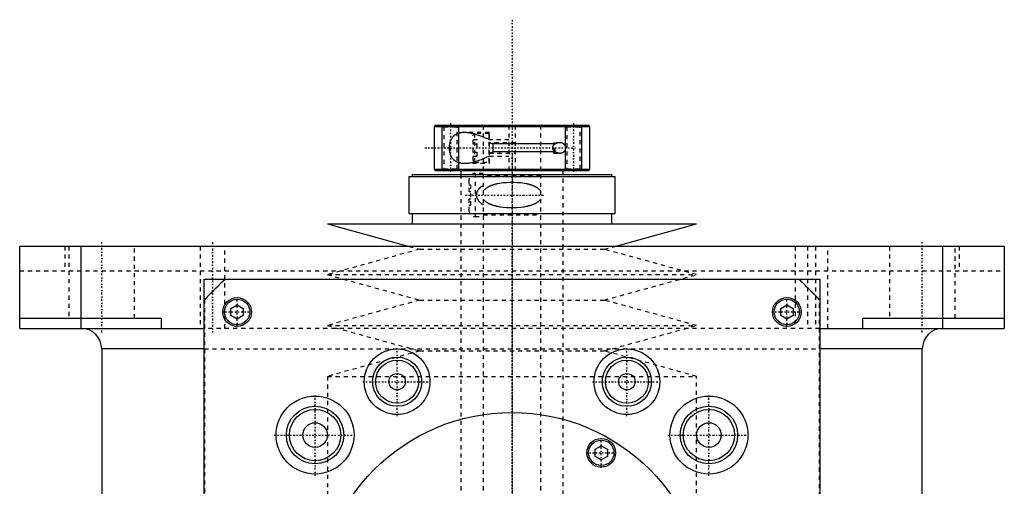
# Model space of a CAD drawing. Extents: x -120 to 120, y -123 to 443.
# Tile 9 of 9: x -120 to 120, y 330 to 443. Entities that reach past the tile are written whole.
import ezdxf

# ---------------------------------------------------------------- set-up
doc = ezdxf.new("R2010")
doc.units = 0
doc.linetypes.add('CENTER', pattern=[1.5, 0.45, -0.5, 0.05, -0.5])
doc.linetypes.add('DASHED', pattern=[2, 1, -1])
for name, color, linetype in [('AM_0', 7, 'CONTINUOUS'), ('AM_10', 7, 'CONTINUOUS'), ('AM_3', 7, 'DASHED'), ('AM_7', 7, 'CENTER')]:
    doc.layers.add(name, color=color, linetype=linetype)

msp = doc.modelspace()

# ---------------------------------------------------------------- linework, layer by layer
at = {"layer": 'AM_0', "color": 7, "linetype": 'CONTINUOUS'}
for p, q in [((-18.7, 417.5), (-19, 417.2)), ((-19, 417.2), (-19, 406.8)), ((-19, 417.2), (19, 417.2)), ((-18.7, 417.5), (18.7, 417.5)), ((19, 417.2), (18.7, 417.5)), ((19, 406.8), (19, 417.2)), ((-19, 406.8), (-18.7, 406.5)), ((-19, 406.8), (19, 406.8)), ((-18.7, 406.5), (18.7, 406.5)), ((-12.5, 406.5), (-12.5, 405.5)), ((12.5, 405.5), (12.5, 406.5)), ((18.7, 406.5), (19, 406.8)), ((-25.15, 405), (-25.15, 396)), ((-25.15, 405), (25.15, 405)), ((-24.35, 405.5), (-24.35, 405)), ((-24.35, 405.5), (24.35, 405.5)), ((24.35, 405), (24.35, 405.5)), ((25.15, 396), (25.15, 405)), ((-25.15, 396), (25.15, 396)), ((-24.35, 396), (-24.35, 393.5)), ((24.35, 393.5), (24.35, 396)), ((-45, 393.5), (-25.04, 388)), ((-45, 393.5), (45, 393.5)), ((25.04, 388), (45, 393.5)), ((-120, 368), (-120, 388)), ((120, 388), (-120, 388)), ((-105, 368), (-105, 388)), ((105, 368), (105, 388)), ((120, 388), (120, 368)), ((-70, 380), (-75, 375)), ((-75, 380), (75, 380)), ((-75, 68), (-75, 380)), ((75, 375), (70, 380)), ((75, 380), (75, 68)), ((-68.5, 372.87), (-67, 373.73)), ((-68.5, 371.13), (-68.5, 372.87)), ((-67, 373.73), (-65.5, 372.87)), ((-65.5, 372.87), (-65.5, 371.13)), ((65.5, 372.87), (67, 373.73)), ((65.5, 371.13), (65.5, 372.87)), ((67, 373.73), (68.5, 372.87)), ((68.5, 372.87), (68.5, 371.13)), ((-120, 370.5), (-85.5, 370.5)), ((-85.5, 370.5), (-85.5, 368)), ((-67, 370.27), (-68.5, 371.13)), ((-65.5, 371.13), (-67, 370.27)), ((67, 370.27), (65.5, 371.13)), ((68.5, 371.13), (67, 370.27)), ((85.5, 370.5), (120, 370.5)), ((85.5, 368), (85.5, 370.5)), ((-120, 368), (-75, 368)), ((74.98, 368), (120, 368)), ((-100, 363), (-100, 25)), ((-75, 363), (-100, 363)), ((100, 363), (75, 363)), ((100, 25), (100, 363)), ((20.25, 338.54), (21.75, 339.4)), ((20.25, 336.81), (20.25, 338.54)), ((21.75, 339.4), (23.25, 338.54)), ((23.25, 338.54), (23.25, 336.81)), ((21.75, 335.94), (20.25, 336.81)), ((23.25, 336.81), (21.75, 335.94))]:
    msp.add_line(p, q, dxfattribs=at)
for centre, radius in [((-67, 372), 3.5), ((-67, 372), 3.1), ((67, 372), 3.5), ((67, 372), 3.1), ((-28, 355), 8), ((28, 355), 8), ((-28, 355), 6), ((-28, 355), 5.25), ((28, 355), 6), ((28, 355), 5.25), ((-28, 355), 2), ((28, 355), 2), ((-48, 342), 9.5), ((48, 342), 9.5), ((-48, 342), 7), ((-48, 342), 6.25), ((48, 342), 7), ((48, 342), 6.25), ((0, 300), 47.5), ((-48, 342), 3), ((48, 342), 3), ((21.75, 337.67), 3.5), ((21.75, 337.67), 3.1)]:
    msp.add_circle(centre, radius, dxfattribs=at)
for centre, start, end in [((-105, 363), 0, 90), ((105, 363), 90, 180)]:
    msp.add_arc(centre, 5, start, end, dxfattribs=at)
at = {"layer": 'AM_10', "color": 7, "linetype": 'CONTINUOUS'}
for p, q in [((-17, 406.5), (-17, 417.5)), ((-13, 406.5), (-13, 417.5)), ((13, 406.5), (13, 417.5)), ((17, 406.5), (17, 417.5)), ((-5.5, 413.25), (-4.65, 412.97)), ((-4.65, 413.25), (-4.65, 410.75)), ((10.5, 412.97), (-4.65, 412.97)), ((-5.5, 410.75), (-4.65, 411.03)), ((10.5, 411.03), (-4.65, 411.03))]:
    msp.add_line(p, q, dxfattribs=at)
at = {"layer": 'AM_3', "color": 6, "linetype": 'DASHED'}
for p, q in [((-17, 417.5), (-16.62, 417.12)), ((-16.62, 417.12), (-16.62, 406.88)), ((-16.62, 417.12), (-13.38, 417.12)), ((-13.38, 417.12), (-13, 417.5)), ((-13.38, 406.88), (-13.38, 417.12)), ((-5.5, 415.75), (-11.66, 415.75)), ((-9.1, 415.5), (-9.5, 415.1)), ((-5.6, 415.5), (-9.1, 415.5)), ((-9.1, 408.5), (-9.1, 415.5)), ((-7, 417.5), (-7, -97.5)), ((-5.6, 408.5), (-5.6, 415.5)), ((-5.5, 408.25), (-5.5, 415.75)), ((-0.75, 417.5), (-0.75, 406.5)), ((0.75, 417.5), (0.75, 406.5)), ((7, -97.5), (7, 417.5)), ((13, 417.5), (13.38, 417.12)), ((13.38, 417.12), (13.38, 406.88)), ((13.38, 417.12), (16.62, 417.12)), ((16.62, 417.12), (17, 417.5)), ((16.62, 406.88), (16.62, 417.12)), ((-9.5, 408.9), (-9.5, 415.1)), ((-9.5, 414.02), (-8.5, 414.02)), ((-9.5, 413.01), (-8.5, 413.01)), ((-8.5, 409.98), (-8.5, 414.02)), ((-0.75, 414), (-5.5, 414)), ((0.75, 413.25), (-5.5, 413.25)), ((11.66, 413.25), (10.22, 413.25)), ((10.5, 412.97), (10.22, 413.25)), ((10.22, 410.75), (10.22, 413.25)), ((10.5, 411.03), (10.5, 412.97)), ((-9.5, 410.99), (-8.5, 410.99)), ((-5.5, 410.75), (0.75, 410.75)), ((10.22, 410.75), (10.5, 411.03)), ((10.22, 410.75), (11.66, 410.75)), ((-11.66, 408.25), (-5.5, 408.25)), ((-9.5, 409.98), (-8.5, 409.98)), ((-9.5, 408.9), (-9.1, 408.5)), ((-9.1, 408.5), (-5.6, 408.5)), ((-5.5, 410), (-0.75, 410)), ((-16.62, 406.88), (-17, 406.5)), ((-16.62, 406.88), (-13.38, 406.88)), ((-13, 406.5), (-13.38, 406.88)), ((-7, 405.75), (-9, 405.75)), ((-9, 405.75), (-9, 395.25)), ((13.38, 406.88), (13, 406.5)), ((13.38, 406.88), (16.62, 406.88)), ((17, 406.5), (16.62, 406.88)), ((-12.5, 405.5), (-12.5, -56.5)), ((-10.5, 404.25), (-10.5, 401.4)), ((7, 405.3), (-7, 405.3)), ((12.5, -56.5), (12.5, 405.5)), ((-10.5, 403), (-10, 403)), ((-10.5, 401.4), (-10, 401.4)), ((-10, 398), (-10, 403)), ((-10.5, 399.6), (-10.5, 396.75)), ((-10.5, 399.6), (-10, 399.6)), ((-10.5, 398), (-10, 398)), ((-9, 395.25), (-7, 395.25)), ((-7, 395.7), (7, 395.7)), ((-108.97, 388), (-108.97, 382)), ((-108, 388), (-108, 370.5)), ((-92, 370.5), (-92, 388)), ((-76, 388), (-76, 368)), ((-70, 368), (-70, 388)), ((-22.5, 387.3), (-45, 381.1)), ((-25.04, 388), (-22.5, 387.3)), ((-22.5, 387.3), (22.5, 387.3)), ((22.5, 387.3), (25.04, 388)), ((45, 381.1), (22.5, 387.3)), ((69, 388), (69, 368)), ((72, 388), (72, 368)), ((74, 388), (74, 368)), ((77, 368), (77, 388)), ((92, 388), (92, 370.5)), ((108, 370.5), (108, 388)), ((108.97, 388), (108.97, 382)), ((-120, 382), (120, 382)), ((-69.95, 379.95), (-74.95, 374.95)), ((69.95, 379.95), (-69.95, 379.95)), ((-45, 381.1), (-22.5, 374.9)), ((-45, 381.1), (45, 381.1)), ((22.5, 374.9), (45, 381.1)), ((74.95, 374.95), (69.95, 379.95)), ((-74.95, 374.95), (-74.95, 69.05)), ((-22.5, 374.9), (-45, 368.7)), ((-22.5, 374.9), (22.5, 374.9)), ((45, 368.7), (22.5, 374.9)), ((74.95, 69.05), (74.95, 374.95)), ((75, 368), (-75, 368)), ((-45, 368.7), (-22.5, 362.5)), ((-45, 368.7), (45, 368.7)), ((22.5, 362.5), (45, 368.7)), ((75.04, 368), (85.5, 368)), ((-75, 363), (75, 363)), ((-22.5, 362.5), (-45, 356.3)), ((-22.5, 362.5), (22.5, 362.5)), ((45, 356.3), (22.5, 362.5)), ((-45, 356.3), (-45, 308.8)), ((-45, 356.3), (45, 356.3)), ((45, 307.8), (45, 356.3))]:
    msp.add_line(p, q, dxfattribs=at)
for points in [[(-11.66, 415.75, 0), (-11.71, 415.75, 0), (-11.81, 415.75, 0), (-11.92, 415.74, 0), (-11.97, 415.74, 0), (-12.02, 415.74, 0), (-12.12, 415.73, 0), (-12.21, 415.72, 0), (-12.31, 415.71, 0), (-12.41, 415.7, 0), (-12.5, 415.69, 0), (-12.55, 415.68, 0), (-12.6, 415.67, 0), (-12.7, 415.65, 0), (-12.79, 415.63, 0), (-12.89, 415.6, 0), (-12.98, 415.58, 0), (-13.08, 415.55, 0), (-13.13, 415.53, 0), (-13.17, 415.51, 0), (-13.27, 415.48, 0), (-13.36, 415.44, 0), (-13.41, 415.42, 0), (-13.45, 415.4, 0), (-13.54, 415.35, 0), (-13.63, 415.31, 0), (-13.68, 415.28, 0), (-13.72, 415.26, 0), (-13.81, 415.2, 0), (-13.89, 415.15, 0), (-13.98, 415.09, 0), (-14.06, 415.02, 0), (-14.14, 414.96, 0), (-14.18, 414.92, 0), (-14.22, 414.89, 0), (-14.29, 414.81, 0), (-14.36, 414.74, 0), (-14.43, 414.66, 0), (-14.5, 414.58, 0), (-14.57, 414.5, 0), (-14.6, 414.45, 0), (-14.63, 414.41, 0), (-14.69, 414.32, 0), (-14.74, 414.23, 0), (-14.8, 414.13, 0), (-14.85, 414.03, 0), (-14.9, 413.93, 0), (-14.93, 413.88, 0), (-14.95, 413.82, 0), (-15, 413.71, 0), (-15.04, 413.59, 0), (-15.08, 413.48, 0), (-15.12, 413.36, 0), (-15.16, 413.23, 0), (-15.17, 413.17, 0), (-15.19, 413.11, 0), (-15.22, 412.98, 0), (-15.24, 412.85, 0), (-15.26, 412.72, 0), (-15.28, 412.59, 0), (-15.29, 412.46, 0), (-15.3, 412.39, 0), (-15.3, 412.32, 0), (-15.31, 412.19, 0), (-15.31, 412.06, 0), (-15.31, 412, 0), (-15.31, 411.94, 0), (-15.31, 411.81, 0), (-15.3, 411.68, 0), (-15.3, 411.61, 0), (-15.29, 411.54, 0), (-15.28, 411.41, 0), (-15.26, 411.28, 0), (-15.24, 411.15, 0), (-15.22, 411.02, 0), (-15.19, 410.89, 0), (-15.17, 410.83, 0), (-15.16, 410.77, 0), (-15.12, 410.64, 0), (-15.08, 410.52, 0), (-15.04, 410.41, 0), (-15, 410.29, 0), (-14.95, 410.18, 0), (-14.93, 410.12, 0), (-14.9, 410.07, 0), (-14.85, 409.97, 0), (-14.8, 409.87, 0), (-14.74, 409.77, 0), (-14.69, 409.68, 0), (-14.63, 409.59, 0), (-14.6, 409.55, 0), (-14.57, 409.5, 0), (-14.5, 409.42, 0), (-14.43, 409.34, 0), (-14.36, 409.26, 0), (-14.29, 409.19, 0), (-14.22, 409.11, 0), (-14.18, 409.08, 0), (-14.14, 409.04, 0), (-14.06, 408.98, 0), (-13.98, 408.91, 0), (-13.89, 408.85, 0), (-13.81, 408.8, 0), (-13.72, 408.74, 0), (-13.68, 408.72, 0), (-13.63, 408.69, 0), (-13.54, 408.65, 0), (-13.45, 408.6, 0), (-13.41, 408.58, 0), (-13.36, 408.56, 0), (-13.27, 408.52, 0), (-13.17, 408.49, 0), (-13.13, 408.47, 0), (-13.08, 408.45, 0), (-12.98, 408.42, 0), (-12.89, 408.4, 0), (-12.79, 408.37, 0), (-12.7, 408.35, 0), (-12.6, 408.33, 0), (-12.55, 408.32, 0), (-12.5, 408.31, 0), (-12.41, 408.3, 0), (-12.31, 408.29, 0), (-12.21, 408.28, 0), (-12.12, 408.27, 0), (-12.02, 408.26, 0), (-11.97, 408.26, 0), (-11.92, 408.26, 0), (-11.81, 408.25, 0), (-11.71, 408.25, 0), (-11.66, 408.25, 0)], [(-9.22, 415.39, 0), (-9.29, 415.4, 0), (-9.43, 415.44, 0), (-9.57, 415.47, 0), (-9.64, 415.49, 0), (-9.71, 415.51, 0), (-9.85, 415.54, 0), (-9.99, 415.57, 0), (-10.13, 415.59, 0), (-10.27, 415.62, 0), (-10.41, 415.64, 0), (-10.48, 415.65, 0), (-10.54, 415.66, 0), (-10.68, 415.68, 0), (-10.81, 415.7, 0), (-10.95, 415.71, 0), (-11.08, 415.72, 0), (-11.21, 415.73, 0), (-11.28, 415.74, 0), (-11.34, 415.74, 0), (-11.47, 415.75, 0), (-11.6, 415.75, 0), (-11.66, 415.75, 0)], [(-7, 414.64, 0), (-7.37, 414.78, 0), (-8.12, 415.05, 0), (-8.85, 415.28, 0), (-9.22, 415.39, 0)], [(-5.5, 413.98, 0), (-5.75, 414.1, 0), (-6.24, 414.32, 0), (-6.75, 414.54, 0), (-7, 414.64, 0)], [(11.66, 413.25, 0), (11.62, 413.25, 0), (11.54, 413.25, 0), (11.46, 413.24, 0), (11.42, 413.24, 0), (11.38, 413.23, 0), (11.3, 413.22, 0), (11.21, 413.2, 0), (11.13, 413.18, 0), (11.04, 413.16, 0), (10.96, 413.14, 0), (10.92, 413.12, 0), (10.88, 413.11, 0), (10.79, 413.08, 0), (10.71, 413.04, 0), (10.63, 413, 0), (10.55, 412.96, 0), (10.47, 412.91, 0), (10.44, 412.89, 0), (10.4, 412.87, 0), (10.33, 412.81, 0), (10.26, 412.76, 0), (10.22, 412.73, 0)], [(11.66, 410.75, 0), (11.68, 410.75, 0), (11.72, 410.75, 0), (11.75, 410.75, 0), (11.77, 410.75, 0), (11.79, 410.75, 0), (11.82, 410.76, 0), (11.86, 410.76, 0), (11.9, 410.76, 0), (11.93, 410.77, 0), (11.97, 410.77, 0), (11.99, 410.78, 0), (12.01, 410.78, 0), (12.04, 410.79, 0), (12.08, 410.8, 0), (12.12, 410.8, 0), (12.15, 410.81, 0), (12.19, 410.82, 0), (12.21, 410.83, 0), (12.22, 410.84, 0), (12.26, 410.85, 0), (12.3, 410.86, 0), (12.31, 410.87, 0), (12.33, 410.87, 0), (12.36, 410.89, 0), (12.4, 410.91, 0), (12.42, 410.91, 0), (12.43, 410.92, 0), (12.47, 410.94, 0), (12.5, 410.96, 0), (12.53, 410.98, 0), (12.56, 411, 0), (12.59, 411.02, 0), (12.61, 411.03, 0), (12.62, 411.04, 0), (12.65, 411.06, 0), (12.68, 411.09, 0), (12.71, 411.11, 0), (12.74, 411.14, 0), (12.77, 411.16, 0), (12.78, 411.18, 0), (12.79, 411.19, 0), (12.82, 411.22, 0), (12.85, 411.25, 0), (12.87, 411.28, 0), (12.89, 411.31, 0), (12.92, 411.35, 0), (12.93, 411.37, 0), (12.94, 411.38, 0), (12.96, 411.42, 0), (12.98, 411.46, 0), (13, 411.5, 0), (13.02, 411.54, 0), (13.04, 411.58, 0), (13.04, 411.6, 0), (13.05, 411.62, 0), (13.06, 411.67, 0), (13.08, 411.71, 0), (13.09, 411.75, 0), (13.1, 411.8, 0), (13.1, 411.84, 0), (13.1, 411.86, 0), (13.11, 411.89, 0), (13.11, 411.93, 0), (13.11, 411.98, 0), (13.11, 412, 0), (13.11, 412.02, 0), (13.11, 412.07, 0), (13.11, 412.11, 0), (13.1, 412.14, 0), (13.1, 412.16, 0), (13.1, 412.2, 0), (13.09, 412.25, 0), (13.08, 412.29, 0), (13.06, 412.33, 0), (13.05, 412.38, 0), (13.04, 412.4, 0), (13.04, 412.42, 0), (13.02, 412.46, 0), (13, 412.5, 0), (12.98, 412.54, 0), (12.96, 412.58, 0), (12.94, 412.62, 0), (12.93, 412.63, 0), (12.92, 412.65, 0), (12.89, 412.69, 0), (12.87, 412.72, 0), (12.85, 412.75, 0), (12.82, 412.78, 0), (12.79, 412.81, 0), (12.78, 412.82, 0), (12.77, 412.84, 0), (12.74, 412.86, 0), (12.71, 412.89, 0), (12.68, 412.91, 0), (12.65, 412.94, 0), (12.62, 412.96, 0), (12.61, 412.97, 0), (12.59, 412.98, 0), (12.56, 413, 0), (12.53, 413.02, 0), (12.5, 413.04, 0), (12.47, 413.06, 0), (12.43, 413.08, 0), (12.42, 413.09, 0), (12.4, 413.09, 0), (12.36, 413.11, 0), (12.33, 413.13, 0), (12.31, 413.13, 0), (12.3, 413.14, 0), (12.26, 413.15, 0), (12.22, 413.16, 0), (12.21, 413.17, 0), (12.19, 413.18, 0), (12.15, 413.19, 0), (12.12, 413.2, 0), (12.08, 413.2, 0), (12.04, 413.21, 0), (12.01, 413.22, 0), (11.99, 413.22, 0), (11.97, 413.23, 0), (11.93, 413.23, 0), (11.9, 413.24, 0), (11.86, 413.24, 0), (11.82, 413.24, 0), (11.79, 413.25, 0), (11.77, 413.25, 0), (11.75, 413.25, 0), (11.72, 413.25, 0), (11.68, 413.25, 0), (11.66, 413.25, 0)], [(10.22, 412.73, 0), (10.19, 412.7, 0), (10.13, 412.63, 0), (10.09, 412.59, 0), (10.08, 412.58, 0), (10.07, 412.57, 0), (10.06, 412.56, 0), (10.06, 412.56, 0), (10.05, 412.55, 0), (10.04, 412.53, 0), (10.04, 412.53, 0), (10.03, 412.52, 0), (10.02, 412.51, 0), (10.01, 412.5, 0), (10.01, 412.49, 0), (10, 412.48, 0), (9.99, 412.47, 0), (9.99, 412.46, 0), (9.98, 412.44, 0), (9.97, 412.43, 0), (9.96, 412.42, 0), (9.96, 412.41, 0), (9.95, 412.4, 0), (9.95, 412.39, 0), (9.94, 412.37, 0), (9.93, 412.36, 0), (9.93, 412.34, 0), (9.92, 412.33, 0), (9.92, 412.32, 0), (9.91, 412.32, 0), (9.91, 412.3, 0), (9.9, 412.29, 0), (9.89, 412.27, 0), (9.89, 412.26, 0), (9.88, 412.24, 0), (9.88, 412.23, 0), (9.88, 412.23, 0), (9.88, 412.21, 0), (9.87, 412.2, 0), (9.87, 412.18, 0), (9.86, 412.17, 0), (9.86, 412.15, 0), (9.86, 412.14, 0), (9.86, 412.13, 0), (9.86, 412.12, 0), (9.85, 412.1, 0), (9.85, 412.09, 0), (9.85, 412.07, 0), (9.85, 412.06, 0), (9.85, 412.05, 0), (9.85, 412.04, 0), (9.85, 412.02, 0), (9.85, 412.01, 0), (9.85, 412, 0), (9.85, 411.99, 0), (9.85, 411.98, 0), (9.85, 411.96, 0), (9.85, 411.95, 0), (9.85, 411.94, 0), (9.85, 411.93, 0), (9.85, 411.91, 0), (9.85, 411.9, 0), (9.86, 411.88, 0), (9.86, 411.87, 0), (9.86, 411.86, 0), (9.86, 411.85, 0), (9.86, 411.83, 0), (9.87, 411.82, 0), (9.87, 411.8, 0), (9.88, 411.79, 0), (9.88, 411.77, 0), (9.88, 411.77, 0), (9.88, 411.76, 0), (9.89, 411.74, 0), (9.89, 411.73, 0), (9.9, 411.71, 0), (9.91, 411.7, 0), (9.91, 411.68, 0), (9.92, 411.68, 0), (9.92, 411.67, 0), (9.93, 411.66, 0), (9.93, 411.64, 0), (9.94, 411.63, 0), (9.95, 411.61, 0), (9.95, 411.6, 0), (9.96, 411.59, 0), (9.96, 411.58, 0), (9.97, 411.57, 0), (9.98, 411.56, 0), (9.99, 411.54, 0), (9.99, 411.53, 0), (10, 411.52, 0), (10.01, 411.51, 0), (10.01, 411.5, 0), (10.02, 411.49, 0), (10.03, 411.48, 0), (10.04, 411.47, 0), (10.04, 411.47, 0), (10.05, 411.45, 0), (10.06, 411.44, 0), (10.06, 411.44, 0), (10.07, 411.43, 0), (10.08, 411.42, 0), (10.09, 411.41, 0), (10.13, 411.37, 0), (10.19, 411.3, 0), (10.22, 411.27, 0)], [(10.22, 411.27, 0), (10.27, 411.23, 0), (10.36, 411.16, 0), (10.45, 411.1, 0), (10.5, 411.07, 0)], [(10.5, 411.07, 0), (10.53, 411.05, 0), (10.59, 411.02, 0), (10.65, 410.99, 0), (10.69, 410.97, 0), (10.72, 410.96, 0), (10.78, 410.93, 0), (10.85, 410.9, 0), (10.91, 410.88, 0), (10.98, 410.86, 0), (11.05, 410.84, 0), (11.08, 410.83, 0), (11.11, 410.82, 0), (11.18, 410.8, 0), (11.24, 410.79, 0), (11.31, 410.78, 0), (11.38, 410.77, 0), (11.44, 410.76, 0), (11.47, 410.76, 0), (11.51, 410.76, 0), (11.57, 410.75, 0), (11.63, 410.75, 0), (11.66, 410.75, 0)], [(-11.66, 408.25, 0), (-11.51, 408.25, 0), (-11.19, 408.27, 0), (-10.87, 408.3, 0), (-10.71, 408.31, 0), (-10.55, 408.34, 0), (-10.21, 408.39, 0), (-9.88, 408.46, 0), (-9.54, 408.53, 0), (-9.19, 408.62, 0), (-8.84, 408.72, 0), (-8.67, 408.77, 0), (-8.49, 408.83, 0), (-8.14, 408.94, 0), (-7.79, 409.06, 0), (-7.43, 409.19, 0), (-7.08, 409.33, 0), (-6.72, 409.47, 0), (-6.55, 409.55, 0), (-6.37, 409.62, 0), (-6.02, 409.78, 0), (-5.67, 409.94, 0), (-5.5, 410.02, 0)], [(7, 401.5, 0), (6.96, 401.56, 0), (6.87, 401.67, 0), (6.77, 401.77, 0), (6.72, 401.82, 0), (6.68, 401.86, 0), (6.58, 401.95, 0), (6.47, 402.04, 0), (6.37, 402.12, 0), (6.26, 402.19, 0), (6.15, 402.26, 0), (6.1, 402.3, 0), (6.04, 402.33, 0), (5.93, 402.4, 0), (5.81, 402.46, 0), (5.69, 402.52, 0), (5.57, 402.58, 0), (5.45, 402.64, 0), (5.39, 402.66, 0), (5.33, 402.69, 0), (5.2, 402.74, 0), (5.08, 402.79, 0), (5.02, 402.81, 0), (4.95, 402.84, 0), (4.82, 402.88, 0), (4.69, 402.93, 0), (4.63, 402.95, 0), (4.56, 402.97, 0), (4.43, 403.01, 0), (4.3, 403.05, 0), (4.16, 403.08, 0), (4.02, 403.12, 0), (3.89, 403.15, 0), (3.82, 403.17, 0), (3.75, 403.18, 0), (3.61, 403.21, 0), (3.47, 403.24, 0), (2.98, 403.33, 0), (2.12, 403.45, 0), (1.26, 403.52, 0), (0.42, 403.55, 0), (0, 403.56, 0), (-0.42, 403.55, 0), (-1.26, 403.52, 0), (-2.12, 403.45, 0), (-2.98, 403.33, 0), (-3.47, 403.24, 0), (-3.61, 403.21, 0), (-3.75, 403.18, 0), (-3.82, 403.17, 0), (-3.89, 403.15, 0), (-4.02, 403.12, 0), (-4.16, 403.08, 0), (-4.3, 403.05, 0), (-4.43, 403.01, 0), (-4.56, 402.97, 0), (-4.63, 402.95, 0), (-4.69, 402.93, 0), (-4.82, 402.88, 0), (-4.95, 402.84, 0), (-5.02, 402.81, 0), (-5.08, 402.79, 0), (-5.2, 402.74, 0), (-5.33, 402.69, 0), (-5.39, 402.66, 0), (-5.45, 402.64, 0), (-5.57, 402.58, 0), (-5.69, 402.52, 0), (-5.81, 402.46, 0), (-5.93, 402.4, 0), (-6.04, 402.33, 0), (-6.1, 402.3, 0), (-6.15, 402.26, 0), (-6.26, 402.19, 0), (-6.37, 402.12, 0), (-6.47, 402.04, 0), (-6.58, 401.95, 0), (-6.68, 401.86, 0), (-6.72, 401.82, 0), (-6.77, 401.77, 0), (-6.87, 401.67, 0), (-6.96, 401.56, 0), (-7, 401.5, 0)], [(-7, 402.85, 0), (-7.15, 402.76, 0), (-7.31, 402.66, 0), (-7.36, 402.62, 0), (-7.41, 402.59, 0), (-7.43, 402.57, 0), (-7.45, 402.56, 0), (-7.5, 402.52, 0), (-7.54, 402.49, 0), (-7.59, 402.46, 0), (-7.63, 402.42, 0), (-7.68, 402.38, 0), (-7.7, 402.37, 0), (-7.72, 402.35, 0), (-7.76, 402.31, 0), (-7.8, 402.27, 0), (-7.82, 402.26, 0), (-7.84, 402.24, 0), (-7.88, 402.2, 0), (-7.92, 402.16, 0), (-7.94, 402.14, 0), (-7.96, 402.12, 0), (-8, 402.08, 0), (-8.04, 402.04, 0), (-8.07, 402, 0), (-8.11, 401.96, 0), (-8.14, 401.92, 0), (-8.16, 401.9, 0), (-8.18, 401.88, 0), (-8.21, 401.83, 0), (-8.24, 401.79, 0), (-8.27, 401.75, 0), (-8.3, 401.7, 0), (-8.33, 401.66, 0), (-8.35, 401.63, 0), (-8.36, 401.61, 0), (-8.39, 401.56, 0), (-8.42, 401.51, 0), (-8.45, 401.46, 0), (-8.47, 401.41, 0), (-8.5, 401.36, 0), (-8.51, 401.33, 0), (-8.52, 401.3, 0), (-8.54, 401.25, 0), (-8.57, 401.2, 0), (-8.58, 401.14, 0), (-8.6, 401.09, 0), (-8.62, 401.03, 0), (-8.63, 401, 0), (-8.63, 400.98, 0), (-8.65, 400.92, 0), (-8.66, 400.86, 0), (-8.67, 400.81, 0), (-8.68, 400.75, 0), (-8.68, 400.69, 0), (-8.69, 400.67, 0), (-8.69, 400.64, 0), (-8.69, 400.58, 0), (-8.69, 400.53, 0), (-8.69, 400.5, 0), (-8.69, 400.47, 0), (-8.69, 400.42, 0), (-8.69, 400.36, 0), (-8.69, 400.33, 0), (-8.68, 400.31, 0), (-8.68, 400.25, 0), (-8.67, 400.19, 0), (-8.66, 400.14, 0), (-8.65, 400.08, 0), (-8.63, 400.02, 0), (-8.63, 400, 0), (-8.62, 399.97, 0), (-8.6, 399.91, 0), (-8.58, 399.86, 0), (-8.57, 399.8, 0), (-8.54, 399.75, 0), (-8.52, 399.7, 0), (-8.51, 399.67, 0), (-8.5, 399.64, 0), (-8.47, 399.59, 0), (-8.45, 399.54, 0), (-8.42, 399.49, 0), (-8.39, 399.44, 0), (-8.36, 399.39, 0), (-8.35, 399.37, 0), (-8.33, 399.34, 0), (-8.3, 399.3, 0), (-8.27, 399.25, 0), (-8.24, 399.21, 0), (-8.21, 399.17, 0), (-8.18, 399.12, 0), (-8.16, 399.1, 0), (-8.14, 399.08, 0), (-8.11, 399.04, 0), (-8.07, 399, 0), (-8.04, 398.96, 0), (-8, 398.92, 0), (-7.96, 398.88, 0), (-7.94, 398.86, 0), (-7.92, 398.84, 0), (-7.88, 398.8, 0), (-7.84, 398.76, 0), (-7.82, 398.74, 0), (-7.8, 398.73, 0), (-7.76, 398.69, 0), (-7.72, 398.65, 0), (-7.7, 398.63, 0), (-7.68, 398.62, 0), (-7.63, 398.58, 0), (-7.59, 398.54, 0), (-7.54, 398.51, 0), (-7.5, 398.48, 0), (-7.45, 398.44, 0), (-7.43, 398.43, 0), (-7.41, 398.41, 0), (-7.36, 398.38, 0), (-7.31, 398.34, 0), (-7.15, 398.24, 0), (-7, 398.15, 0)], [(-7, 399.5, 0), (-6.96, 399.44, 0), (-6.87, 399.33, 0), (-6.77, 399.23, 0), (-6.72, 399.18, 0), (-6.68, 399.14, 0), (-6.58, 399.05, 0), (-6.47, 398.96, 0), (-6.37, 398.88, 0), (-6.26, 398.81, 0), (-6.15, 398.74, 0), (-6.1, 398.7, 0), (-6.04, 398.67, 0), (-5.93, 398.6, 0), (-5.81, 398.54, 0), (-5.69, 398.48, 0), (-5.57, 398.42, 0), (-5.45, 398.36, 0), (-5.39, 398.34, 0), (-5.33, 398.31, 0), (-5.2, 398.26, 0), (-5.08, 398.21, 0), (-5.02, 398.19, 0), (-4.95, 398.16, 0), (-4.82, 398.12, 0), (-4.69, 398.07, 0), (-4.63, 398.05, 0), (-4.56, 398.03, 0), (-4.43, 397.99, 0), (-4.3, 397.95, 0), (-4.16, 397.92, 0), (-4.02, 397.88, 0), (-3.89, 397.85, 0), (-3.82, 397.83, 0), (-3.75, 397.82, 0), (-3.61, 397.79, 0), (-3.47, 397.76, 0), (-2.98, 397.67, 0), (-2.12, 397.55, 0), (-1.26, 397.48, 0), (-0.42, 397.45, 0), (0, 397.44, 0), (0.42, 397.45, 0), (1.26, 397.48, 0), (2.12, 397.55, 0), (2.98, 397.67, 0), (3.47, 397.76, 0), (3.61, 397.79, 0), (3.75, 397.82, 0), (3.82, 397.83, 0), (3.89, 397.85, 0), (4.02, 397.88, 0), (4.16, 397.92, 0), (4.3, 397.95, 0), (4.43, 397.99, 0), (4.56, 398.03, 0), (4.63, 398.05, 0), (4.69, 398.07, 0), (4.82, 398.12, 0), (4.95, 398.16, 0), (5.02, 398.19, 0), (5.08, 398.21, 0), (5.2, 398.26, 0), (5.33, 398.31, 0), (5.39, 398.34, 0), (5.45, 398.36, 0), (5.57, 398.42, 0), (5.69, 398.48, 0), (5.81, 398.54, 0), (5.93, 398.6, 0), (6.04, 398.67, 0), (6.1, 398.7, 0), (6.15, 398.74, 0), (6.26, 398.81, 0), (6.37, 398.88, 0), (6.47, 398.96, 0), (6.58, 399.05, 0), (6.68, 399.14, 0), (6.72, 399.18, 0), (6.77, 399.23, 0), (6.87, 399.33, 0), (6.96, 399.44, 0), (7, 399.5, 0)]]:
    msp.add_polyline3d(points, dxfattribs=at)
for centre, radius, start, end in [((-5.6, 415.4), 0.1, 0, 90), ((-5.6, 408.6), 0.1, 270, 0), ((-9, 404.25), 1.5, 90, 180), ((-9, 396.75), 1.5, 180, 270)]:
    msp.add_arc(centre, radius, start, end, dxfattribs=at)
at = {"layer": 'AM_7', "color": 4, "linetype": 'CENTER'}
for p, q in [((0, 443.25), (0, -123.25)), ((-15, 418.05), (-15, 405.95)), ((15, 418.05), (15, 405.95)), ((-21.25, 412), (15.5, 412)), ((0, 410.46), (0, 301.29)), ((-11.38, 400.5), (7.87, 400.5)), ((-100, 367), (-100, 389)), ((-73, 389), (-73, 367)), ((100, 367), (100, 389)), ((0, -18.4), (0, 386.4)), ((-67, 368.32), (-67, 375.68)), ((67, 368.32), (67, 375.68)), ((-70.68, 372), (-63.33, 372)), ((63.32, 372), (70.67, 372)), ((-28, 346.6), (-28, 363.4)), ((28, 346.6), (28, 363.4)), ((-36.4, 355), (-19.6, 355)), ((19.6, 355), (36.4, 355)), ((-48, 332.02), (-48, 351.98)), ((48, 332.02), (48, 351.98)), ((-57.98, 342), (-38.03, 342)), ((21.75, 334), (21.75, 341.35)), ((38.02, 342), (57.97, 342)), ((18.07, 337.67), (25.43, 337.67))]:
    msp.add_line(p, q, dxfattribs=at)

doc.saveas('drawing.dxf')
